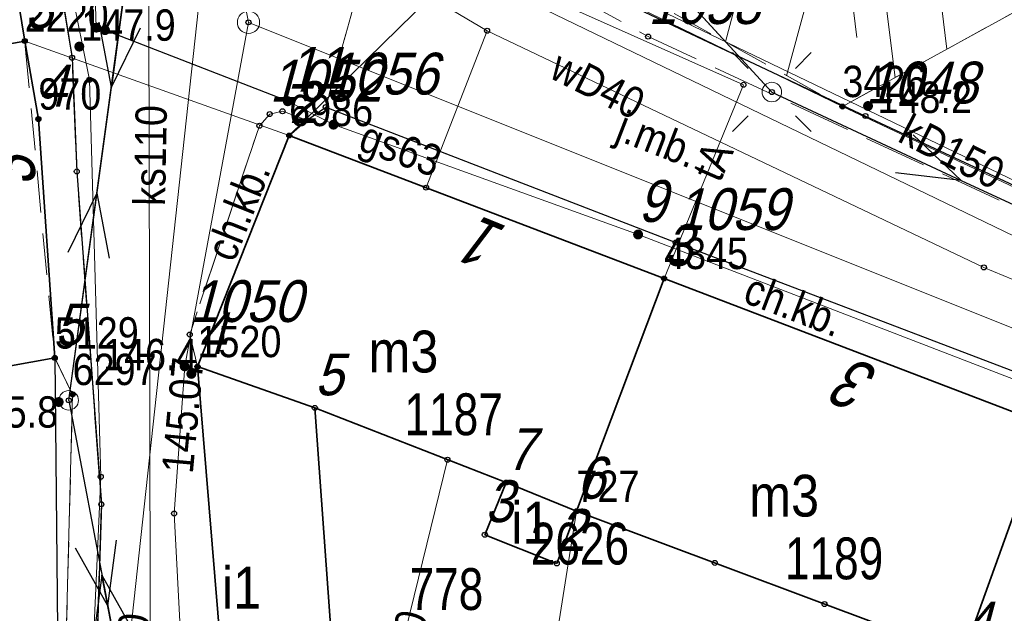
# Model space of a CAD drawing. Header units: metres. Extents: x 5548743 to 5556416, y 5707500 to 5714000.
# Tile 193 of 244: x 5554547 to 5554582, y 5710380 to 5710401. Entities that reach past the tile are written whole.
import ezdxf
from ezdxf.enums import TextEntityAlignment as Align

# ---------------------------------------------------------------- set-up
doc = ezdxf.new("R2010")
doc.units = ezdxf.units.M
for name, pattern in [('1.5_0.75', [2.25, 1.5, -0.75]), ('2.25_0.75', [3, 2.25, -0.75]), ('219-1000', [0]), ('suep_nn_1000', [0])]:
    doc.linetypes.add(name, pattern=pattern)
doc.layers.get('0').update_dxf_attribs({"color": 2, "lineweight": 5})
doc.styles.get("Standard").update_dxf_attribs({"font": 'Working1250', "width": 0.75})
doc.linetypes.add('902-1000', pattern='A,5,0,[1,ksztalty.shx,S=1,R=0,X=0,Y=0],5', length=10)

# ---------------------------------------------------------------- blocks, each defined once
blk = doc.blocks.new('PUNKTBUD')
at = {"color": 0}
blk.add_circle((0, 0), 0.09, dxfattribs=at)
blk = doc.blocks.new('203')
at = {"linetype": 'Continuous', "lineweight": 0}
h = blk.add_hatch(color=0, dxfattribs=at)
edge = h.paths.add_edge_path()
edge.add_arc((0, 0), 0.09, 0, 360)
blk = doc.blocks.new('SUEP1')
at = {"color": 0, "linetype": 'Continuous'}
for p, q in [((7.5, 0), (5.25, 0.75)), ((22.5, 0), (20.25, 0.75)), ((0, 0), (7.5, 0)), ((7.5, 0), (5.25, -0.75)), ((7.5, 0), (22.5, 0)), ((22.5, 0), (20.25, -0.75))]:
    blk.add_line(p, q, dxfattribs=at)
blk = doc.blocks.new('PW01')
at = {"linetype": 'Continuous', "lineweight": 13}
h = blk.add_hatch(color=0, dxfattribs=at)
edge = h.paths.add_edge_path()
edge.add_arc((0, 0), 0.18, 0, 360)
blk = doc.blocks.new('SM01')
at = {"color": 0, "linetype": 'Continuous', "lineweight": 13}
for p, q in [((-0.848, 0.848), (-1.414, 1.414)), ((0.849, 0.848), (1.414, 1.414)), ((-0.848, -0.849), (-1.414, -1.414)), ((0.849, -0.849), (1.414, -1.414))]:
    blk.add_line(p, q, dxfattribs=at)
blk.add_circle((0, 0), 0.35, dxfattribs=at)
blk = doc.blocks.new('US15')
at = {"color": 0, "linetype": 'Continuous', "lineweight": 13}
blk.add_circle((0, 0), 0.35, dxfattribs=at)
blk = doc.blocks.new('US22')
at = {"color": 0, "linetype": 'Continuous', "lineweight": 0}
blk.add_circle((0, 0), 0.4, dxfattribs=at)
blk = doc.blocks.new('PIKIETAW1891')
at = {"color": 0}
blk.add_circle((0, 0), 0.09, dxfattribs=at)

msp = doc.modelspace()

# ---------------------------------------------------------------- linework, layer by layer
at = {"layer": '000 Inne (niezydentyfikowane)', "color": 7, "linetype": 'CONTINUOUS', "lineweight": 18, "flags": 128}
for points in [[(5554573.11, 5710403.73), (5554572.3, 5710400.69)], [(5554575.48, 5710403.09), (5554574.5, 5710399.47)], [(5554577.94, 5710403.05), (5554578.39, 5710399.41)], [(5554579.9, 5710403.29), (5554580.25, 5710400.43)], [(5554576.77, 5710402.91), (5554577.02, 5710400.85)]]:
    msp.add_lwpolyline(points, dxfattribs=at)
at = {"layer": '217-kontur klasyfikacyjny', "color": 3, "linetype": 'CONTINUOUS', "lineweight": 18, "flags": 128}
for points in [[(5554576.5, 5710398.37), (5554592.71, 5710407.28)], [(5554567.32, 5710402.83), (5554576.5, 5710398.37)], [(5554570.1, 5710392.2), (5554566.96, 5710383.85)], [(5554583.81, 5710386.96), (5554570.1, 5710392.2)], [(5554566.96, 5710383.85), (5554565.86, 5710376.9)]]:
    msp.add_lwpolyline(points, dxfattribs=at)
at = {"layer": '218-kontur użytku gruntowego', "color": 3, "linetype": 'CONTINUOUS', "lineweight": 18, "flags": 128}
for points in [[(5554547.16, 5710400.72), (5554545.96, 5710408.03)], [(5554545.96, 5710408.03), (5554547.16, 5710400.72)], [(5554592.71, 5710407.28), (5554576.5, 5710398.37)], [(5554576.5, 5710398.37), (5554592.71, 5710407.28)], [(5554567.32, 5710402.83), (5554576.5, 5710398.37)], [(5554576.5, 5710398.37), (5554567.32, 5710402.83)], [(5554556.65, 5710397.33), (5554547.16, 5710400.72)], [(5554547.16, 5710400.72), (5554547.65, 5710397.92)], [(5554547.65, 5710397.92), (5554547.16, 5710400.72)], [(5554547.16, 5710400.72), (5554556.65, 5710397.33)], [(5554576.5, 5710398.37), (5554614.98, 5710380.26)], [(5554614.98, 5710380.26), (5554576.5, 5710398.37)], [(5554547.65, 5710397.92), (5554548.24, 5710389.35)], [(5554548.24, 5710389.35), (5554547.65, 5710397.92)], [(5554556.65, 5710397.33), (5554553.36, 5710389.04)], [(5554553.36, 5710389.04), (5554556.65, 5710397.33)], [(5554570.1, 5710392.2), (5554556.65, 5710397.33)], [(5554556.65, 5710397.33), (5554570.1, 5710392.2)], [(5554566.96, 5710383.85), (5554570.1, 5710392.2)], [(5554570.1, 5710392.2), (5554566.96, 5710383.85)], [(5554583.81, 5710386.96), (5554570.1, 5710392.2)], [(5554570.1, 5710392.2), (5554583.81, 5710386.96)], [(5554548.24, 5710389.35), (5554548.88, 5710388.04)], [(5554548.88, 5710388.04), (5554548.24, 5710389.35)], [(5554553.36, 5710389.04), (5554554.51, 5710375.14)], [(5554554.51, 5710375.14), (5554553.36, 5710389.04)], [(5554548.88, 5710388.04), (5554548.49, 5710373.4)], [(5554548.49, 5710373.4), (5554548.88, 5710388.04)], [(5554565.86, 5710376.9), (5554566.96, 5710383.85)], [(5554566.96, 5710383.85), (5554565.86, 5710376.9)]]:
    msp.add_lwpolyline(points, dxfattribs=at)
at = {"layer": '219-działka ewidencyjna', "color": 7, "linetype": '219-1000', "lineweight": 18, "flags": 128}
for points in [[(5554545.96, 5710408.03), (5554547.16, 5710400.72)], [(5554592.71, 5710407.28), (5554576.5, 5710398.37)], [(5554564.48, 5710405.01), (5554556.65, 5710397.33)], [(5554567.32, 5710402.83), (5554576.5, 5710398.37)], [(5554547.16, 5710400.72), (5554547.65, 5710397.92)], [(5554547.16, 5710400.72), (5554556.65, 5710397.33)], [(5554576.5, 5710398.37), (5554614.98, 5710380.26)], [(5554547.65, 5710397.92), (5554548.24, 5710389.35)], [(5554556.65, 5710397.33), (5554553.36, 5710389.04)], [(5554556.65, 5710397.33), (5554570.1, 5710392.2)], [(5554570.1, 5710392.2), (5554566.96, 5710383.85)], [(5554570.1, 5710392.2), (5554583.81, 5710386.96)], [(5554548.24, 5710389.35), (5554548.88, 5710388.04)], [(5554553.36, 5710389.04), (5554554.51, 5710375.14)], [(5554548.88, 5710388.04), (5554548.49, 5710373.4)], [(5554566.96, 5710383.85), (5554565.86, 5710376.9)]]:
    msp.add_lwpolyline(points, dxfattribs=at)
at = {"layer": '312-budynek ewidencyjny', "color": 7, "linetype": 'CONTINUOUS', "lineweight": 35, "flags": 128}
for points in [[(5554545.96, 5710408.03), (5554547.16, 5710400.72)], [(5554541.88, 5710399.78), (5554547.16, 5710400.72)], [(5554547.16, 5710400.72), (5554541.88, 5710399.78)], [(5554547.16, 5710400.72), (5554547.65, 5710397.92)], [(5554547.65, 5710397.92), (5554548.24, 5710389.35)], [(5554553.36, 5710389.04), (5554556.65, 5710397.33)], [(5554556.65, 5710397.33), (5554570.1, 5710392.2)], [(5554570.1, 5710392.2), (5554566.96, 5710383.85)], [(5554566.96, 5710383.85), (5554570.1, 5710392.2)], [(5554570.1, 5710392.2), (5554583.81, 5710386.96)], [(5554548.24, 5710389.35), (5554540.22, 5710387.91)], [(5554557.57, 5710387.56), (5554553.36, 5710389.04)], [(5554553.36, 5710389.04), (5554557.57, 5710387.56)], [(5554554.51, 5710375.14), (5554553.36, 5710389.04)], [(5554564.44, 5710384.88), (5554557.57, 5710387.56)], [(5554557.57, 5710387.56), (5554558.46, 5710375.31)], [(5554583.81, 5710386.96), (5554580.82, 5710378.66)], [(5554563.67, 5710383.01), (5554564.44, 5710384.88)], [(5554566.96, 5710383.85), (5554564.44, 5710384.88)], [(5554564.44, 5710384.88), (5554566.96, 5710383.85)], [(5554566.96, 5710383.85), (5554566.25, 5710381.98)], [(5554580.82, 5710378.66), (5554566.96, 5710383.85)], [(5554566.25, 5710381.98), (5554563.67, 5710383.01)]]:
    msp.add_lwpolyline(points, dxfattribs=at)
at = {"layer": 'chodnik', "color": 7, "linetype": '1.5_0.75', "lineweight": 18, "flags": 128}
for points in [[(5554532.08, 5710458.09), (5554531.99, 5710455.98), (5554532.25, 5710453.02), (5554532.74, 5710450.32), (5554533.44, 5710447.83), (5554534.68, 5710444.02), (5554534.99, 5710442.97), (5554536.74, 5710437), (5554542.49, 5710419.44), (5554543.85, 5710419.42), (5554545.3, 5710412.25), (5554545.96, 5710408.03), (5554547.16, 5710400.72), (5554548.24, 5710389.35), (5554548.88, 5710388.04), (5554548.49, 5710373.4), (5554548.49, 5710363.79), (5554546.86, 5710362.55), (5554548.47, 5710362.53), (5554549.27, 5710364.04), (5554549.91, 5710384.1), (5554549.03, 5710396.04), (5554548.86, 5710400.12), (5554547.7, 5710407.21), (5554544.82, 5710418.32), (5554537.56, 5710440.95), (5554534.1, 5710451.79), (5554533.79, 5710454.43), (5554533.73, 5710456.95), (5554534.22, 5710459.49), (5554534.96, 5710461.83), (5554535.76, 5710463.83), (5554541.56, 5710472.31), (5554556.37, 5710493.43), (5554560.68, 5710499.75), (5554564.07, 5710505.16), (5554565.93, 5710508.46), (5554566.9, 5710511.15), (5554567.37, 5710514.62), (5554567.26, 5710517.18), (5554566.47, 5710521.33), (5554565.49, 5710527.79), (5554564.19, 5710535.17), (5554562.95, 5710534.86), (5554565.38, 5710516.26), (5554565.73, 5710512.79), (5554554.2, 5710495.49), (5554548.36, 5710486.71), (5554541.04, 5710475.72), (5554533.88, 5710464.98), (5554532.8, 5710460.85)], [(5554557.28, 5710397.88), (5554556.41, 5710398.2), (5554555.95, 5710398.1), (5554555.58, 5710397.68), (5554553.08, 5710390.19), (5554553.36, 5710389.04), (5554556.65, 5710397.33)], [(5554556.65, 5710397.33), (5554570.1, 5710392.2), (5554583.81, 5710386.96), (5554584.3, 5710388.24), (5554570.52, 5710393.49), (5554557.96, 5710398.35), (5554557.28, 5710397.88)]]:
    msp.add_lwpolyline(points, close=True, dxfattribs=at)
at = {"layer": 'jezdnia', "color": 7, "linetype": '2.25_0.75', "lineweight": 18, "flags": 128}
for points in [[(5554551.3, 5710418.13), (5554549.98, 5710420.22), (5554548.84, 5710422.52), (5554547.82, 5710425.26), (5554542.83, 5710440.47), (5554539.3, 5710451.3), (5554538.98, 5710452.88), (5554538.81, 5710454.33), (5554538.78, 5710455.82), (5554538.83, 5710457.11), (5554539.02, 5710458.29), (5554539.34, 5710459.33), (5554539.66, 5710460.14), (5554541.17, 5710462.9), (5554552.76, 5710479.69), (5554556.79, 5710485.31), (5554558.14, 5710486.87), (5554558.97, 5710487.29), (5554559.37, 5710487.15), (5554565.63, 5710494.72), (5554565.86, 5710495.64), (5554566.47, 5710496.99), (5554567.87, 5710498.31), (5554569.79, 5710499.44), (5554572.85, 5710500.21), (5554575.38, 5710500.73), (5554574.25, 5710505.45), (5554573.34, 5710505.71), (5554570.77, 5710523.5), (5554568.76, 5710534.51), (5554564.19, 5710535.17), (5554565.49, 5710527.79), (5554566.47, 5710521.33), (5554567.26, 5710517.18), (5554567.37, 5710514.62), (5554566.9, 5710511.15), (5554565.93, 5710508.46), (5554564.07, 5710505.16), (5554560.68, 5710499.75), (5554556.37, 5710493.43), (5554541.56, 5710472.31), (5554535.76, 5710463.83), (5554534.96, 5710461.83), (5554534.22, 5710459.49), (5554533.73, 5710456.95), (5554533.79, 5710454.43), (5554534.1, 5710451.79), (5554537.56, 5710440.95), (5554544.82, 5710418.32), (5554547.7, 5710407.21), (5554548.86, 5710400.12), (5554549.03, 5710396.04), (5554549.91, 5710384.1), (5554549.27, 5710364.04), (5554548.47, 5710362.53), (5554546.66, 5710357.04), (5554545.52, 5710347.27), (5554542.56, 5710337.71), (5554542.69, 5710336.23), (5554533.94, 5710305.94), (5554531.54, 5710294.25), (5554530.7, 5710289.26), (5554530.26, 5710286.71), (5554529.57, 5710282.69), (5554528.95, 5710279.05), (5554532.95, 5710279.32), (5554535.67, 5710286.43), (5554537.54, 5710291.34), (5554539.14, 5710298.49), (5554547.63, 5710334.83), (5554552.61, 5710352.25), (5554552.39, 5710352.3), (5554553.82, 5710353.87), (5554554.69, 5710354.84), (5554555.09, 5710360.54), (5554555.26, 5710365.27), (5554555.16, 5710369.61), (5554554.61, 5710373.21), (5554554.51, 5710375.14), (5554553.36, 5710389.04), (5554553.08, 5710390.19), (5554555.58, 5710397.68), (5554555.95, 5710398.1), (5554556.41, 5710398.2), (5554557.28, 5710397.88), (5554557.96, 5710398.35), (5554560.1, 5710406.11), (5554560.9, 5710407.26), (5554556.85, 5710411.07), (5554555.48, 5710412.59), (5554553.88, 5710414.46), (5554552.49, 5710416.32)], [(5554673.29, 5710355.47), (5554673.59, 5710356.26), (5554672.57, 5710356.6), (5554668.77, 5710358.08), (5554668.49, 5710357.51), (5554650.2, 5710364.35), (5554637.75, 5710369.55), (5554638.05, 5710370.32), (5554636.86, 5710370.82), (5554614.98, 5710380.25), (5554614.02, 5710379.79), (5554590.35, 5710391.18), (5554569.53, 5710400.88), (5554560.1, 5710406.11), (5554557.96, 5710398.35), (5554570.52, 5710393.49), (5554584.3, 5710388.24), (5554588.49, 5710386.81), (5554612.14, 5710375.98), (5554632.52, 5710367.69), (5554636.44, 5710365.68), (5554640.32, 5710363.49), (5554646.1, 5710361.34), (5554663.51, 5710354.67), (5554668.69, 5710352.88), (5554670.18, 5710352.23), (5554671.06, 5710351.79), (5554688.04, 5710346.06), (5554697.92, 5710342.47), (5554699.75, 5710346.6)]]:
    msp.add_lwpolyline(points, close=True, dxfattribs=at)
at = {"layer": 'krawężnik', "color": 7, "linetype": 'CONTINUOUS', "lineweight": 25, "flags": 128}
for points in [[(5554564.19, 5710535.17), (5554565.49, 5710527.79), (5554566.47, 5710521.33), (5554567.26, 5710517.18), (5554567.37, 5710514.62), (5554566.9, 5710511.15), (5554565.93, 5710508.46), (5554564.07, 5710505.16), (5554560.68, 5710499.75), (5554556.37, 5710493.43), (5554541.56, 5710472.31), (5554535.76, 5710463.83), (5554534.96, 5710461.83), (5554534.22, 5710459.49), (5554533.73, 5710456.95), (5554533.79, 5710454.43), (5554534.1, 5710451.79), (5554537.56, 5710440.95), (5554544.82, 5710418.32), (5554547.7, 5710407.21), (5554548.86, 5710400.12), (5554549.03, 5710396.04), (5554549.91, 5710384.1), (5554549.27, 5710364.04)], [(5554556.65, 5710397.33), (5554557.28, 5710397.88), (5554557.96, 5710398.35), (5554570.52, 5710393.49), (5554584.3, 5710388.24), (5554583.81, 5710386.96)]]:
    msp.add_lwpolyline(points, dxfattribs=at)
at = {"layer": 'obudowa ochronna przewodu', "color": 7, "linetype": 'CONTINUOUS', "lineweight": 25, "flags": 128}
msp.add_lwpolyline([(5554556.6, 5710398.56), (5554550.04, 5710401.11)], dxfattribs=at)
at = {"layer": 'ogrodzenie trwałe', "color": 7, "linetype": '902-1000', "lineweight": 25, "flags": 128}
for points in [[(5554547.02, 5710433.02), (5554547.42, 5710431.05), (5554548.11, 5710428.14), (5554549.28, 5710424.71), (5554550.14, 5710422.71), (5554551.22, 5710420.82), (5554552.37, 5710418.92), (5554553.53, 5710417.02), (5554554.74, 5710415.13), (5554556.11, 5710413.39), (5554557.56, 5710411.83), (5554561.35, 5710407.82), (5554562.06, 5710407.01), (5554565.56, 5710404.03), (5554568.55, 5710402.16), (5554577.33, 5710398.03), (5554589.23, 5710392.47)], [(5554548.24, 5710389.35), (5554548.49, 5710363.79), (5554548.1, 5710362.78)]]:
    msp.add_lwpolyline(points, dxfattribs=at)
at = {"layer": 'przewód elektroenergetyczny niskiego napięcia', "color": 1, "linetype": 'suep_nn_1000', "lineweight": 18, "flags": 128}
for points in [[(5554553.31, 5710421.36), (5554548.74, 5710387.83)], [(5554553.31, 5710421.36), (5554573.97, 5710398.89)], [(5554573.97, 5710398.89), (5554612.49, 5710380.92)], [(5554548.74, 5710387.83), (5554554.14, 5710359.46)], [(5554554.14, 5710359.46), (5554548.74, 5710387.83)]]:
    msp.add_lwpolyline(points, dxfattribs=at)
at = {"layer": 'przewód elektroenergetyczny podziemny', "color": 1, "linetype": 'CONTINUOUS', "lineweight": 18, "flags": 128}
msp.add_lwpolyline([(5554552.46, 5710492.87), (5554554.47, 5710491.45), (5554559.24, 5710485.42), (5554558.39, 5710484.24), (5554556.69, 5710484.36), (5554555.33, 5710482.41), (5554540.86, 5710461.54), (5554539.55, 5710457.66), (5554539.38, 5710454.22), (5554540.08, 5710450.78), (5554549.16, 5710423.01), (5554554.23, 5710414.78), (5554555.56, 5710410.77), (5554556.76, 5710409.11), (5554564.81, 5710402.35), (5554602.28, 5710384.25), (5554612.23, 5710379.31), (5554650.18, 5710363.43), (5554674.33, 5710354.67), (5554714.73, 5710341.27), (5554738.42, 5710333.46), (5554741.19, 5710333.55), (5554744.01, 5710335.04)], dxfattribs=at)
at = {"layer": 'przewód gazowy', "color": 40, "linetype": 'CONTINUOUS', "lineweight": 18, "flags": 128}
msp.add_lwpolyline([(5554584.71, 5710387.89), (5554583.48, 5710388.27), (5554569.17, 5710393.78), (5554558.24, 5710397.72), (5554556.6, 5710398.56), (5554550.04, 5710401.11), (5554549.73, 5710401.2), (5554549.7, 5710401.98), (5554548.33, 5710408.19), (5554545.7, 5710420.69), (5554543.42, 5710421.08), (5554540.9, 5710426.46), (5554541.14, 5710427.8), (5554540.11, 5710431.21), (5554540.25, 5710431.3), (5554544.69, 5710432.89), (5554544.91, 5710432.99), (5554544.29, 5710434.61)], dxfattribs=at)
at = {"layer": 'przewód kanalizacyjny', "color": 34, "linetype": 'CONTINUOUS', "lineweight": 18, "flags": 128}
for points in [[(5554561.69, 5710324.6), (5554544.81, 5710332.13), (5554551.71, 5710361.06), (5554551.6, 5710406.67), (5554551.93, 5710415.84), (5554549.2, 5710419.88), (5554546.3, 5710426.31), (5554538.97, 5710448.84), (5554537.61, 5710454.97), (5554538.41, 5710460.89), (5554567.62, 5710502.25), (5554571.02, 5710502.86)], [(5554554.21, 5710409.41), (5554549.01, 5710361.59)], [(5554592.46, 5710391.01), (5554554.21, 5710409.41)], [(5554559.2, 5710372.91), (5554562.33, 5710385.7)]]:
    msp.add_lwpolyline(points, dxfattribs=at)
at = {"layer": 'przewód telekomunikacyjny podziemny', "color": 30, "linetype": 'CONTINUOUS', "lineweight": 18, "flags": 128}
for points in [[(5554572.95, 5710399.15), (5554567.07, 5710401.77), (5554562.44, 5710406.42), (5554554.69, 5710414.54), (5554549.39, 5710423.78), (5554546.63, 5710431.71), (5554541.83, 5710446.6), (5554531.76, 5710444.54)], [(5554520.13, 5710253.53), (5554524.3, 5710262.27), (5554532.39, 5710294.37), (5554536.3, 5710309.12), (5554545.37, 5710340), (5554546.93, 5710348.09), (5554549.05, 5710366.44), (5554549.89, 5710385.09), (5554549.48, 5710399.33), (5554545.52, 5710418.85), (5554531.76, 5710444.54)], [(5554570.1, 5710392.2), (5554572.95, 5710399.15)]]:
    msp.add_lwpolyline(points, dxfattribs=at)
at = {"layer": 'przewód wodociągowy', "color": 5, "linetype": 'CONTINUOUS', "lineweight": 18, "flags": 128}
for points in [[(5554555.19, 5710401.39), (5554555.09, 5710401.89), (5554552.05, 5710403.4), (5554540.92, 5710442.31), (5554538.27, 5710450.68), (5554537.53, 5710455.59), (5554538.94, 5710461.82), (5554543.93, 5710470.01), (5554557.16, 5710488.28), (5554567.16, 5710500.13), (5554570.1, 5710501.79), (5554570.37, 5710501.88)], [(5554524.68, 5710413.06), (5554529.99, 5710410.05), (5554535.46, 5710408.67), (5554538.76, 5710408.95), (5554546.25, 5710408.6), (5554553.74, 5710407), (5554563.75, 5710401.09), (5554581.58, 5710392.6), (5554591.98, 5710388.29), (5554619.03, 5710375.6), (5554632.19, 5710370.24), (5554669.85, 5710354.93), (5554670.48, 5710354.78)], [(5554550.18, 5710347.08), (5554551.57, 5710353.3), (5554552.39, 5710359.44), (5554552.76, 5710379.21), (5554552.52, 5710383.77), (5554552.9, 5710389.05), (5554555.19, 5710401.39)], [(5554555.19, 5710401.39), (5554584.71, 5710389.58), (5554611.26, 5710377.18), (5554665.4, 5710354.3), (5554705.22, 5710340.76), (5554727.41, 5710333.78), (5554759.91, 5710322.49), (5554781.86, 5710313.51), (5554819.71, 5710300.48), (5554864.7, 5710282.23), (5554901.59, 5710268.39), (5554935.38, 5710255.73), (5554947.02, 5710252.32), (5554960.84, 5710248), (5555020.97, 5710227.29), (5555028.86, 5710223.99), (5555043.93, 5710214.99), (5555047.07, 5710209.2), (5555068.49, 5710165.47), (5555069.46, 5710165.69), (5555080.82, 5710169.4), (5555083.74, 5710181.24)], [(5554555.19, 5710401.39), (5554584.71, 5710389.58), (5554611.26, 5710377.18), (5554665.4, 5710354.3), (5554705.22, 5710340.76), (5554727.41, 5710333.78), (5554759.91, 5710322.49), (5554781.86, 5710313.51), (5554819.71, 5710300.48), (5554864.7, 5710282.23), (5554901.59, 5710268.39), (5554935.38, 5710255.73), (5554947.02, 5710252.32), (5554960.84, 5710248), (5555020.97, 5710227.29), (5555028.86, 5710223.99), (5555043.93, 5710214.99), (5555047.07, 5710209.2), (5555068.49, 5710165.47), (5555069.46, 5710165.69), (5555080.82, 5710169.4), (5555083.74, 5710181.24)], [(5554555.19, 5710401.39), (5554584.71, 5710389.58), (5554611.26, 5710377.18), (5554665.4, 5710354.3), (5554705.22, 5710340.76), (5554727.41, 5710333.78), (5554759.91, 5710322.49), (5554781.86, 5710313.51), (5554819.71, 5710300.48), (5554864.7, 5710282.23), (5554901.59, 5710268.39), (5554935.38, 5710255.73), (5554947.02, 5710252.32), (5554960.84, 5710248), (5555020.97, 5710227.29), (5555028.86, 5710223.99), (5555043.93, 5710214.99), (5555047.07, 5710209.2), (5555068.49, 5710165.47), (5555069.46, 5710165.69), (5555080.82, 5710169.4), (5555083.74, 5710181.24)], [(5554555.19, 5710401.39), (5554584.71, 5710389.58), (5554611.26, 5710377.18), (5554665.4, 5710354.3), (5554705.22, 5710340.76), (5554727.41, 5710333.78), (5554759.91, 5710322.49), (5554781.86, 5710313.51), (5554819.71, 5710300.48), (5554864.7, 5710282.23), (5554901.59, 5710268.39), (5554935.38, 5710255.73), (5554947.02, 5710252.32), (5554960.84, 5710248), (5555020.97, 5710227.29), (5555028.86, 5710223.99), (5555043.93, 5710214.99), (5555047.07, 5710209.2), (5555068.49, 5710165.47), (5555069.46, 5710165.69), (5555080.82, 5710169.4), (5555083.74, 5710181.24)], [(5554555.19, 5710401.39), (5554584.71, 5710389.58), (5554611.26, 5710377.18), (5554665.4, 5710354.3), (5554705.22, 5710340.76), (5554727.41, 5710333.78), (5554759.91, 5710322.49), (5554781.86, 5710313.51), (5554819.71, 5710300.48), (5554864.7, 5710282.23), (5554901.59, 5710268.39), (5554935.38, 5710255.73), (5554947.02, 5710252.32), (5554960.84, 5710248), (5555020.97, 5710227.29), (5555028.86, 5710223.99), (5555043.93, 5710214.99), (5555047.07, 5710209.2), (5555068.49, 5710165.47), (5555069.46, 5710165.69), (5555080.82, 5710169.4), (5555083.74, 5710181.24)], [(5554555.19, 5710401.39), (5554584.71, 5710389.58), (5554611.26, 5710377.18), (5554665.4, 5710354.3), (5554705.22, 5710340.76), (5554727.41, 5710333.78), (5554759.91, 5710322.49), (5554781.86, 5710313.51), (5554819.71, 5710300.48), (5554864.7, 5710282.23), (5554901.59, 5710268.39), (5554935.38, 5710255.73), (5554947.02, 5710252.32), (5554960.84, 5710248), (5555020.97, 5710227.29), (5555028.86, 5710223.99), (5555043.93, 5710214.99), (5555047.07, 5710209.2), (5555068.49, 5710165.47), (5555069.46, 5710165.69), (5555080.82, 5710169.4), (5555083.74, 5710181.24)], [(5554555.19, 5710401.39), (5554584.71, 5710389.58), (5554611.26, 5710377.18), (5554665.4, 5710354.3), (5554705.22, 5710340.76), (5554727.41, 5710333.78), (5554759.91, 5710322.49), (5554781.86, 5710313.51), (5554819.71, 5710300.48), (5554864.7, 5710282.23), (5554901.59, 5710268.39), (5554935.38, 5710255.73), (5554947.02, 5710252.32), (5554960.84, 5710248), (5555020.97, 5710227.29), (5555028.86, 5710223.99), (5555043.93, 5710214.99), (5555047.07, 5710209.2), (5555068.49, 5710165.47), (5555069.46, 5710165.69), (5555080.82, 5710169.4), (5555083.74, 5710181.24)], [(5554555.19, 5710401.39), (5554584.71, 5710389.58), (5554611.26, 5710377.18), (5554665.4, 5710354.3), (5554705.22, 5710340.76), (5554727.41, 5710333.78), (5554759.91, 5710322.49), (5554781.86, 5710313.51), (5554819.71, 5710300.48), (5554864.7, 5710282.23), (5554901.59, 5710268.39), (5554935.38, 5710255.73), (5554947.02, 5710252.32), (5554960.84, 5710248), (5555020.97, 5710227.29), (5555028.86, 5710223.99), (5555043.93, 5710214.99), (5555047.07, 5710209.2), (5555068.49, 5710165.47), (5555069.46, 5710165.69), (5555080.82, 5710169.4), (5555083.74, 5710181.24)], [(5554555.19, 5710401.39), (5554584.71, 5710389.58), (5554611.26, 5710377.18), (5554665.4, 5710354.3), (5554705.22, 5710340.76), (5554727.41, 5710333.78), (5554759.91, 5710322.49), (5554781.86, 5710313.51), (5554819.71, 5710300.48), (5554864.7, 5710282.23), (5554901.59, 5710268.39), (5554935.38, 5710255.73), (5554947.02, 5710252.32), (5554960.84, 5710248), (5555020.97, 5710227.29), (5555028.86, 5710223.99), (5555043.93, 5710214.99), (5555047.07, 5710209.2), (5555068.49, 5710165.47), (5555069.46, 5710165.69), (5555080.82, 5710169.4), (5555083.74, 5710181.24)], [(5554555.19, 5710401.39), (5554584.71, 5710389.58), (5554611.26, 5710377.18), (5554665.4, 5710354.3), (5554705.22, 5710340.76), (5554727.41, 5710333.78), (5554759.91, 5710322.49), (5554781.86, 5710313.51), (5554819.71, 5710300.48), (5554864.7, 5710282.23), (5554901.59, 5710268.39), (5554935.38, 5710255.73), (5554947.02, 5710252.32), (5554960.84, 5710248), (5555020.97, 5710227.29), (5555028.86, 5710223.99), (5555043.93, 5710214.99), (5555047.07, 5710209.2), (5555068.49, 5710165.47), (5555069.46, 5710165.69), (5555080.82, 5710169.4), (5555083.74, 5710181.24)], [(5554555.19, 5710401.39), (5554584.71, 5710389.58), (5554611.26, 5710377.18), (5554665.4, 5710354.3), (5554705.22, 5710340.76), (5554727.41, 5710333.78), (5554759.91, 5710322.49), (5554781.86, 5710313.51), (5554819.71, 5710300.48), (5554864.7, 5710282.23), (5554901.59, 5710268.39), (5554935.38, 5710255.73), (5554947.02, 5710252.32), (5554960.84, 5710248), (5555020.97, 5710227.29), (5555028.86, 5710223.99), (5555043.93, 5710214.99), (5555047.07, 5710209.2), (5555068.49, 5710165.47), (5555069.46, 5710165.69), (5555080.82, 5710169.4), (5555083.74, 5710181.24)], [(5554555.19, 5710401.39), (5554584.71, 5710389.58), (5554611.26, 5710377.18), (5554665.4, 5710354.3), (5554705.22, 5710340.76), (5554727.41, 5710333.78), (5554759.91, 5710322.49), (5554781.86, 5710313.51), (5554819.71, 5710300.48), (5554864.7, 5710282.23), (5554901.59, 5710268.39), (5554935.38, 5710255.73), (5554947.02, 5710252.32), (5554960.84, 5710248), (5555020.97, 5710227.29), (5555028.86, 5710223.99), (5555043.93, 5710214.99), (5555047.07, 5710209.2), (5555068.49, 5710165.47), (5555069.46, 5710165.69), (5555080.82, 5710169.4), (5555083.74, 5710181.24)], [(5554555.19, 5710401.39), (5554584.71, 5710389.58), (5554611.26, 5710377.18), (5554665.4, 5710354.3), (5554705.22, 5710340.76), (5554727.41, 5710333.78), (5554759.91, 5710322.49), (5554781.86, 5710313.51), (5554819.71, 5710300.48), (5554864.7, 5710282.23), (5554901.59, 5710268.39), (5554935.38, 5710255.73), (5554947.02, 5710252.32), (5554960.84, 5710248), (5555020.97, 5710227.29), (5555028.86, 5710223.99), (5555043.93, 5710214.99), (5555047.07, 5710209.2), (5555068.49, 5710165.47), (5555069.46, 5710165.69), (5555080.82, 5710169.4), (5555083.74, 5710181.24)], [(5554555.19, 5710401.39), (5554584.71, 5710389.58), (5554611.26, 5710377.18), (5554665.4, 5710354.3), (5554705.22, 5710340.76), (5554727.41, 5710333.78), (5554759.91, 5710322.49), (5554781.86, 5710313.51), (5554819.71, 5710300.48), (5554864.7, 5710282.23), (5554901.59, 5710268.39), (5554935.38, 5710255.73), (5554947.02, 5710252.32), (5554960.84, 5710248), (5555020.97, 5710227.29), (5555028.86, 5710223.99), (5555043.93, 5710214.99), (5555047.07, 5710209.2), (5555068.49, 5710165.47), (5555069.46, 5710165.69), (5555080.82, 5710169.4), (5555083.74, 5710181.24)], [(5554555.19, 5710401.39), (5554584.71, 5710389.58), (5554611.26, 5710377.18), (5554665.4, 5710354.3), (5554705.22, 5710340.76), (5554727.41, 5710333.78), (5554759.91, 5710322.49), (5554781.86, 5710313.51), (5554819.71, 5710300.48), (5554864.7, 5710282.23), (5554901.59, 5710268.39), (5554935.38, 5710255.73), (5554947.02, 5710252.32), (5554960.84, 5710248), (5555020.97, 5710227.29), (5555028.86, 5710223.99), (5555043.93, 5710214.99), (5555047.07, 5710209.2), (5555068.49, 5710165.47), (5555069.46, 5710165.69), (5555080.82, 5710169.4), (5555083.74, 5710181.24)], [(5554555.19, 5710401.39), (5554584.71, 5710389.58), (5554611.26, 5710377.18), (5554665.4, 5710354.3), (5554705.22, 5710340.76), (5554727.41, 5710333.78), (5554759.91, 5710322.49), (5554781.86, 5710313.51), (5554819.71, 5710300.48), (5554864.7, 5710282.23), (5554901.59, 5710268.39), (5554935.38, 5710255.73), (5554947.02, 5710252.32), (5554960.84, 5710248), (5555020.97, 5710227.29), (5555028.86, 5710223.99), (5555043.93, 5710214.99), (5555047.07, 5710209.2), (5555068.49, 5710165.47), (5555069.46, 5710165.69), (5555080.82, 5710169.4), (5555083.74, 5710181.24)], [(5554555.19, 5710401.39), (5554584.71, 5710389.58), (5554611.26, 5710377.18), (5554665.4, 5710354.3), (5554705.22, 5710340.76), (5554727.41, 5710333.78), (5554759.91, 5710322.49), (5554781.86, 5710313.51), (5554819.71, 5710300.48), (5554864.7, 5710282.23), (5554901.59, 5710268.39), (5554935.38, 5710255.73), (5554947.02, 5710252.32), (5554960.84, 5710248), (5555020.97, 5710227.29), (5555028.86, 5710223.99), (5555043.93, 5710214.99), (5555047.07, 5710209.2), (5555068.49, 5710165.47), (5555069.46, 5710165.69), (5555080.82, 5710169.4), (5555083.74, 5710181.24)], [(5554555.19, 5710401.39), (5554584.71, 5710389.58), (5554611.26, 5710377.18), (5554665.4, 5710354.3), (5554705.22, 5710340.76), (5554727.41, 5710333.78), (5554759.91, 5710322.49), (5554781.86, 5710313.51), (5554819.71, 5710300.48), (5554864.7, 5710282.23), (5554901.59, 5710268.39), (5554935.38, 5710255.73), (5554947.02, 5710252.32), (5554960.84, 5710248), (5555020.97, 5710227.29), (5555028.86, 5710223.99), (5555043.93, 5710214.99), (5555047.07, 5710209.2), (5555068.49, 5710165.47), (5555069.46, 5710165.69), (5555080.82, 5710169.4), (5555083.74, 5710181.24)], [(5554555.19, 5710401.39), (5554584.71, 5710389.58), (5554611.26, 5710377.18), (5554665.4, 5710354.3), (5554705.22, 5710340.76), (5554727.41, 5710333.78), (5554759.91, 5710322.49), (5554781.86, 5710313.51), (5554819.71, 5710300.48), (5554864.7, 5710282.23), (5554901.59, 5710268.39), (5554935.38, 5710255.73), (5554947.02, 5710252.32), (5554960.84, 5710248), (5555020.97, 5710227.29), (5555028.86, 5710223.99), (5555043.93, 5710214.99), (5555047.07, 5710209.2), (5555068.49, 5710165.47), (5555069.46, 5710165.69), (5555080.82, 5710169.4), (5555083.74, 5710181.24)], [(5554555.19, 5710401.39), (5554584.71, 5710389.58), (5554611.26, 5710377.18), (5554665.4, 5710354.3), (5554705.22, 5710340.76), (5554727.41, 5710333.78), (5554759.91, 5710322.49), (5554781.86, 5710313.51), (5554819.71, 5710300.48), (5554864.7, 5710282.23), (5554901.59, 5710268.39), (5554935.38, 5710255.73), (5554947.02, 5710252.32), (5554960.84, 5710248), (5555020.97, 5710227.29), (5555028.86, 5710223.99), (5555043.93, 5710214.99), (5555047.07, 5710209.2), (5555068.49, 5710165.47), (5555069.46, 5710165.69), (5555080.82, 5710169.4), (5555083.74, 5710181.24)], [(5554555.19, 5710401.39), (5554584.71, 5710389.58), (5554611.26, 5710377.18), (5554665.4, 5710354.3), (5554705.22, 5710340.76), (5554727.41, 5710333.78), (5554759.91, 5710322.49), (5554781.86, 5710313.51), (5554819.71, 5710300.48), (5554864.7, 5710282.23), (5554901.59, 5710268.39), (5554935.38, 5710255.73), (5554947.02, 5710252.32), (5554960.84, 5710248), (5555020.97, 5710227.29), (5555028.86, 5710223.99), (5555043.93, 5710214.99), (5555047.07, 5710209.2), (5555068.49, 5710165.47), (5555069.46, 5710165.69), (5555080.82, 5710169.4), (5555083.74, 5710181.24)], [(5554555.19, 5710401.39), (5554584.71, 5710389.58), (5554611.26, 5710377.18), (5554665.4, 5710354.3), (5554705.22, 5710340.76), (5554727.41, 5710333.78), (5554759.91, 5710322.49), (5554781.86, 5710313.51), (5554819.71, 5710300.48), (5554864.7, 5710282.23), (5554901.59, 5710268.39), (5554935.38, 5710255.73), (5554947.02, 5710252.32), (5554960.84, 5710248), (5555020.97, 5710227.29), (5555028.86, 5710223.99), (5555043.93, 5710214.99), (5555047.07, 5710209.2), (5555068.49, 5710165.47), (5555069.46, 5710165.69), (5555080.82, 5710169.4), (5555083.74, 5710181.24)], [(5554555.19, 5710401.39), (5554584.71, 5710389.58), (5554611.26, 5710377.18), (5554665.4, 5710354.3), (5554705.22, 5710340.76), (5554727.41, 5710333.78), (5554759.91, 5710322.49), (5554781.86, 5710313.51), (5554819.71, 5710300.48), (5554864.7, 5710282.23), (5554901.59, 5710268.39), (5554935.38, 5710255.73), (5554947.02, 5710252.32), (5554960.84, 5710248), (5555020.97, 5710227.29), (5555028.86, 5710223.99), (5555043.93, 5710214.99), (5555047.07, 5710209.2), (5555068.49, 5710165.47), (5555069.46, 5710165.69), (5555080.82, 5710169.4), (5555083.74, 5710181.24)], [(5554555.19, 5710401.39), (5554584.71, 5710389.58), (5554611.26, 5710377.18), (5554665.4, 5710354.3), (5554705.22, 5710340.76), (5554727.41, 5710333.78), (5554759.91, 5710322.49), (5554781.86, 5710313.51), (5554819.71, 5710300.48), (5554864.7, 5710282.23), (5554901.59, 5710268.39), (5554935.38, 5710255.73), (5554947.02, 5710252.32), (5554960.84, 5710248), (5555020.97, 5710227.29), (5555028.86, 5710223.99), (5555043.93, 5710214.99), (5555047.07, 5710209.2), (5555068.49, 5710165.47), (5555069.46, 5710165.69), (5555080.82, 5710169.4), (5555083.74, 5710181.24)], [(5554555.19, 5710401.39), (5554584.71, 5710389.58), (5554611.26, 5710377.18), (5554665.4, 5710354.3), (5554705.22, 5710340.76), (5554727.41, 5710333.78), (5554759.91, 5710322.49), (5554781.86, 5710313.51), (5554819.71, 5710300.48), (5554864.7, 5710282.23), (5554901.59, 5710268.39), (5554935.38, 5710255.73), (5554947.02, 5710252.32), (5554960.84, 5710248), (5555020.97, 5710227.29), (5555028.86, 5710223.99), (5555043.93, 5710214.99), (5555047.07, 5710209.2), (5555068.49, 5710165.47), (5555069.46, 5710165.69), (5555080.82, 5710169.4), (5555083.74, 5710181.24)], [(5554555.19, 5710401.39), (5554584.71, 5710389.58), (5554611.26, 5710377.18), (5554665.4, 5710354.3), (5554705.22, 5710340.76), (5554727.41, 5710333.78), (5554759.91, 5710322.49), (5554781.86, 5710313.51), (5554819.71, 5710300.48), (5554864.7, 5710282.23), (5554901.59, 5710268.39), (5554935.38, 5710255.73), (5554947.02, 5710252.32), (5554960.84, 5710248), (5555020.97, 5710227.29), (5555028.86, 5710223.99), (5555043.93, 5710214.99), (5555047.07, 5710209.2), (5555068.49, 5710165.47), (5555069.46, 5710165.69), (5555080.82, 5710169.4), (5555083.74, 5710181.24)], [(5554563.75, 5710401.09), (5554561.56, 5710395.46)]]:
    msp.add_lwpolyline(points, dxfattribs=at)
at = {"layer": 'skarpa nieumocniona', "color": 7, "linetype": '1.5_0.75', "lineweight": 18, "flags": 128}
msp.add_lwpolyline([(5554547.01, 5710433.04), (5554547.66, 5710430.42), (5554548.38, 5710427.52), (5554554.74, 5710415.13), (5554564.48, 5710405.01), (5554576.5, 5710398.37), (5554592.71, 5710407.28), (5554590.67, 5710408.63), (5554581.38, 5710403.47), (5554576.34, 5710402.86), (5554571.89, 5710404.06), (5554565.72, 5710408.33), (5554557.68, 5710417.56), (5554554.84, 5710421.76), (5554550.98, 5710430.09), (5554548.11, 5710433.66)], close=True, dxfattribs=at)
msp.add_lwpolyline([(5554547.01, 5710433.04), (5554547.66, 5710430.42), (5554548.38, 5710427.52), (5554554.74, 5710415.13), (5554564.48, 5710405.01), (5554576.5, 5710398.37), (5554592.71, 5710407.28), (5554590.67, 5710408.63), (5554581.38, 5710403.47), (5554576.34, 5710402.86), (5554571.89, 5710404.06), (5554565.72, 5710408.33), (5554557.68, 5710417.56), (5554554.84, 5710421.76), (5554550.98, 5710430.09), (5554548.11, 5710433.66)], close=True, dxfattribs=at)

# ---------------------------------------------------------------- block references
at = {"layer": '203-punkt graniczny', "color": 7, "linetype": 'CONTINUOUS', "lineweight": 18}
for p in [(5554547.16, 5710400.72), (5554576.5, 5710398.37), (5554547.65, 5710397.92), (5554556.65, 5710397.33), (5554570.1, 5710392.2), (5554548.24, 5710389.35), (5554553.36, 5710389.04), (5554548.88, 5710388.04), (5554566.96, 5710383.85)]:
    msp.add_blockref('203', p, dxfattribs=at)
at = {"layer": 'latarnia', "color": 7, "linetype": 'CONTINUOUS', "lineweight": 18}
msp.add_blockref('SM01', (5554573.97, 5710398.89), dxfattribs=at)
at = {"layer": 'pikieta naturalna', "color": 7, "linetype": 'CONTINUOUS', "lineweight": 13}
for p in [(5554549.12, 5710400.52), (5554577.42, 5710398.39), (5554553.14, 5710388.78), (5554548.38, 5710387.77)]:
    msp.add_blockref('PW01', p, dxfattribs=at)
at = {"layer": 'przewód elektroenergetyczny niskiego napięcia', "color": 1, "linetype": 'CONTINUOUS', "lineweight": 18}
for p, rotation in [((5554553.31, 5710421.36), 262.239), ((5554573.97, 5710398.89), 132.597), ((5554548.74, 5710387.83), 82.239), ((5554573.97, 5710398.89), 334.99), ((5554548.74, 5710387.83), 280.777), ((5554554.14, 5710359.46), 100.777)]:
    msp.add_blockref('SUEP1', p, dxfattribs=dict(at, rotation=rotation))
at = {"layer": 'Punkt budynku', "color": 5, "linetype": 'CONTINUOUS', "lineweight": 13}
for p in [(5554547.16, 5710400.72), (5554547.65, 5710397.92), (5554556.65, 5710397.33), (5554570.1, 5710392.2), (5554548.24, 5710389.35), (5554553.36, 5710389.04), (5554557.57, 5710387.56), (5554564.44, 5710384.88), (5554566.96, 5710383.85), (5554563.67, 5710383.01), (5554566.25, 5710381.98), (5554571.92, 5710382), (5554575.86, 5710380.52)]:
    msp.add_blockref('PUNKTBUD', p, dxfattribs=at)
at = {"layer": 'Punkt roboczy BDOT GESUT K1', "color": 6, "linetype": 'CONTINUOUS', "lineweight": 18}
for p in [(5554549.73, 5710401.2), (5554549.73, 5710401.2), (5554555.19, 5710401.39), (5554555.19, 5710401.39), (5554555.19, 5710401.39), (5554555.19, 5710401.39), (5554555.19, 5710401.39), (5554555.19, 5710401.39), (5554555.19, 5710401.39), (5554555.19, 5710401.39), (5554555.19, 5710401.39), (5554555.19, 5710401.39), (5554555.19, 5710401.39), (5554555.19, 5710401.39), (5554555.19, 5710401.39), (5554555.19, 5710401.39), (5554555.19, 5710401.39), (5554555.19, 5710401.39), (5554555.19, 5710401.39), (5554555.19, 5710401.39), (5554555.19, 5710401.39), (5554555.19, 5710401.39), (5554555.19, 5710401.39), (5554555.19, 5710401.39), (5554555.19, 5710401.39), (5554555.19, 5710401.39), (5554555.19, 5710401.39), (5554555.19, 5710401.39), (5554555.19, 5710401.39), (5554555.19, 5710401.39), (5554555.19, 5710401.39), (5554550.04, 5710401.11), (5554550.04, 5710401.11), (5554550.04, 5710401.11), (5554563.75, 5710401.09), (5554563.75, 5710401.09), (5554569.53, 5710400.88), (5554547.16, 5710400.72), (5554549.12, 5710400.52), (5554548.86, 5710400.12), (5554548.86, 5710400.12), (5554548.86, 5710400.12), (5554549.48, 5710399.33), (5554572.95, 5710399.15), (5554572.95, 5710399.15), (5554573.97, 5710398.89), (5554573.97, 5710398.89), (5554573.97, 5710398.89), (5554556.6, 5710398.56), (5554556.6, 5710398.56), (5554556.6, 5710398.56), (5554557.96, 5710398.35), (5554557.96, 5710398.35), (5554557.96, 5710398.35), (5554557.96, 5710398.35), (5554576.5, 5710398.37), (5554577.42, 5710398.39), (5554555.95, 5710398.1), (5554555.95, 5710398.1), (5554556.41, 5710398.2), (5554556.41, 5710398.2), (5554577.33, 5710398.03), (5554555.58, 5710397.68), (5554555.58, 5710397.68), (5554557.28, 5710397.88), (5554557.28, 5710397.88), (5554557.28, 5710397.88), (5554557.28, 5710397.88), (5554558.24, 5710397.72), (5554558.24, 5710397.72), (5554556.65, 5710397.33), (5554556.65, 5710397.33), (5554556.65, 5710397.33), (5554549.03, 5710396.04), (5554549.03, 5710396.04), (5554549.03, 5710396.04), (5554561.56, 5710395.46), (5554569.17, 5710393.78), (5554569.17, 5710393.78), (5554570.52, 5710393.49), (5554570.52, 5710393.49), (5554570.52, 5710393.49), (5554581.58, 5710392.6), (5554570.1, 5710392.2), (5554570.1, 5710392.2), (5554553.08, 5710390.19), (5554553.08, 5710390.19), (5554548.24, 5710389.35), (5554548.24, 5710389.35), (5554552.9, 5710389.05), (5554552.9, 5710389.05), (5554553.36, 5710389.04), (5554553.36, 5710389.04), (5554553.14, 5710388.78), (5554548.38, 5710387.77), (5554548.74, 5710387.83), (5554548.74, 5710387.83), (5554548.88, 5710388.04), (5554562.33, 5710385.7), (5554549.89, 5710385.09), (5554549.91, 5710384.1), (5554549.91, 5710384.1), (5554549.91, 5710384.1), (5554552.52, 5710383.77)]:
    msp.add_blockref('PIKIETAW1891', p, dxfattribs=at)
at = {"layer": 'rzedna', "color": 40, "linetype": 'CONTINUOUS', "lineweight": 18}
for p in [(5554549.73, 5710401.2), (5554550.04, 5710401.11), (5554556.6, 5710398.56), (5554558.24, 5710397.72), (5554569.17, 5710393.78)]:
    msp.add_blockref('PW01', p, dxfattribs=at)
at = {"layer": 'rzedna', "color": 5, "linetype": 'CONTINUOUS', "lineweight": 18}
msp.add_blockref('PW01', (5554552.9, 5710389.05), dxfattribs=at)
at = {"layer": 'słup przewodów napowietrznych', "color": 7, "linetype": 'CONTINUOUS', "lineweight": 18}
for p in [(5554573.97, 5710398.89), (5554548.74, 5710387.83)]:
    msp.add_blockref('US15', p, dxfattribs=at)
at = {"layer": 'właz do komory lub kanału - okrągły', "color": 7, "linetype": 'CONTINUOUS', "lineweight": 18}
msp.add_blockref('US22', (5554555.19, 5710401.39), dxfattribs=at)

# ---------------------------------------------------------------- texts
at = {"layer": '203-punkt graniczny-Atr103', "color": 7, "width": 0.9}
for s, p in [('2220', (5554547.16, 5710400.72)), ('2220', (5554547.16, 5710400.72)), ('3426', (5554576.5, 5710398.37)), ('3426', (5554576.5, 5710398.37)), ('970', (5554547.65, 5710397.92)), ('970', (5554547.65, 5710397.92)), ('6986', (5554556.65, 5710397.33)), ('6986', (5554556.65, 5710397.33)), ('4345', (5554570.1, 5710392.2)), ('4345', (5554570.1, 5710392.2)), ('5129', (5554548.24, 5710389.35)), ('5129', (5554548.24, 5710389.35)), ('1520', (5554553.36, 5710389.04)), ('1520', (5554553.36, 5710389.04)), ('6297', (5554548.88, 5710388.04)), ('6297', (5554548.88, 5710388.04)), ('727', (5554566.96, 5710383.85)), ('727', (5554566.96, 5710383.85))]:
    msp.add_text(s, height=1.125, dxfattribs=at).set_placement(p, align=Align.BOTTOM_LEFT)
at = {"layer": '211-numer działki ewidencyjnej', "color": 7, "linetype": 'CONTINUOUS', "lineweight": 18, "width": 0.79}
msp.add_text('778', height=1.5, dxfattribs=at).set_placement((5554560.97, 5710380.31))
at = {"layer": '238-Punkt adresowy budynku', "color": 7, "linetype": 'CONTINUOUS', "lineweight": 18, "oblique": 15, "width": 0.79}
for s, rotation, p in [('3', 92.664, (5554547.53, 5710396.07)), ('1', 157.798, (5554564.04, 5710394.24)), ('3', 157.781, (5554577.41, 5710389.14))]:
    msp.add_text(s, height=1.8, rotation=rotation, dxfattribs=at).set_placement(p, align=Align.CENTER)
at = {"layer": '312-oznaczenie budynku ewidencyjnego', "color": 7, "linetype": 'CONTINUOUS', "lineweight": 18, "width": 0.79}
for s, p in [('1187', (5554560.79, 5710388.08)), ('2626', (5554565.32, 5710383.44)), ('1189', (5554574.44, 5710382.91))]:
    msp.add_text(s, height=1.5, dxfattribs=at).set_placement(p, align=Align.TOP_LEFT)
at = {"layer": '312-oznaczenie budynku ewidencyjnego-Atr117', "color": 7, "width": 0.9}
for s, p in [('m3', (5554560.75, 5710389.58)), ('m3', (5554574.41, 5710384.41)), ('i1', (5554565.32, 5710383.44)), ('i1', (5554554.94, 5710381.11))]:
    msp.add_text(s, height=1.5, dxfattribs=at).set_placement(p, align=Align.MIDDLE_CENTER)
at = {"layer": 'chodnik-Atr17', "color": 7, "width": 0.9}
for rotation, p in [(68.353, (5554554.67, 5710392.74)), (339.083, (5554572.88, 5710391.37))]:
    msp.add_text('ch.kb.', height=1.125, rotation=rotation, dxfattribs=at).set_placement(p)
at = {"layer": 'jezdnia-Atr17', "color": 7, "width": 0.9}
msp.add_text('j.mb.', height=1.125, rotation=338.846, dxfattribs=at).set_placement((5554568.3, 5710397.2))
at = {"layer": 'pikieta naturalna-Atr2', "color": 7, "width": 0.9}
for s, p in [('147.9', (5554549.19, 5710400.73)), ('148.2', (5554577.76, 5710398.14)), ('146.4', (5554549.97, 5710388.91)), ('145.8', (5554544.97, 5710386.85))]:
    msp.add_text(s, height=1.125, dxfattribs=at).set_placement(p)
at = {"layer": 'przewód gazowy-Atr1', "color": 40, "width": 0.9}
msp.add_text('gs63', height=1.125, rotation=340.177, dxfattribs=at).set_placement((5554559.27, 5710397.35), align=Align.MIDDLE_LEFT)
at = {"layer": 'przewód kanalizacyjny-Atr1', "color": 34, "width": 0.9}
for s, rotation, p in [('ks110', 88.831, (5554551.63, 5710394.81)), ('kD150', 333, (5554578.69, 5710397.64)), ('kD300', 82.486, (5554550.61, 5710376.3)), ('ksD200', 74.93, (5554559.92, 5710375.81))]:
    msp.add_text(s, height=1.125, rotation=rotation, dxfattribs=at).set_placement(p, align=Align.MIDDLE_LEFT)
at = {"layer": 'przewód telekomunikacyjny podziemny-Atr1', "color": 30, "width": 0.9}
msp.add_text('tA', height=1.125, rotation=66.37, dxfattribs=at).set_placement((5554571.59, 5710395.83), align=Align.MIDDLE_LEFT)
at = {"layer": 'przewód wodociągowy-Atr1', "color": 5, "width": 0.9}
msp.add_text('wD40', height=1.125, rotation=333.24, dxfattribs=at).set_placement((5554566.18, 5710399.93), align=Align.MIDDLE_LEFT)
at = {"layer": 'Punkt budynku-Atr104', "color": 5, "oblique": 15, "width": 0.9}
for s, p in [('3', (5554547.16, 5710400.72)), ('4', (5554547.65, 5710397.92)), ('2', (5554556.65, 5710397.33)), ('3', (5554570.1, 5710392.2)), ('5', (5554548.24, 5710389.35)), ('4', (5554553.36, 5710389.04)), ('5', (5554557.57, 5710387.56)), ('7', (5554564.44, 5710384.88)), ('6', (5554566.96, 5710383.85)), ('3', (5554563.67, 5710383.01)), ('2', (5554566.25, 5710381.98)), ('4', (5554580.82, 5710378.66))]:
    msp.add_text(s, height=1.5, dxfattribs=at).set_placement(p, align=Align.BOTTOM_LEFT)
at = {"layer": 'Punkt roboczy BDOT GESUT K1-Atr103', "color": 6, "oblique": 15, "width": 0.9}
for s, p in [('1058', (5554569.53, 5710400.88)), ('11', (5554556.6, 5710398.56)), ('11', (5554556.6, 5710398.56)), ('11', (5554556.6, 5710398.56)), ('1056', (5554557.96, 5710398.35)), ('1056', (5554557.96, 5710398.35)), ('1056', (5554557.96, 5710398.35)), ('1056', (5554557.96, 5710398.35)), ('1052', (5554555.95, 5710398.1)), ('1052', (5554555.95, 5710398.1)), ('1053', (5554556.41, 5710398.2)), ('1053', (5554556.41, 5710398.2)), ('1054', (5554557.28, 5710397.88)), ('1054', (5554557.28, 5710397.88)), ('1054', (5554557.28, 5710397.88)), ('1054', (5554557.28, 5710397.88)), ('1048', (5554577.33, 5710398.03)), ('1051', (5554555.58, 5710397.68)), ('1051', (5554555.58, 5710397.68)), ('10', (5554558.24, 5710397.72)), ('10', (5554558.24, 5710397.72)), ('9', (5554569.17, 5710393.78)), ('9', (5554569.17, 5710393.78)), ('1059', (5554570.52, 5710393.49)), ('1059', (5554570.52, 5710393.49)), ('1059', (5554570.52, 5710393.49)), ('1050', (5554553.08, 5710390.19)), ('1050', (5554553.08, 5710390.19))]:
    msp.add_text(s, height=1.5, dxfattribs=at).set_placement(p, align=Align.BOTTOM_LEFT)
at = {"layer": 'rzedna-Atr2', "color": 5, "width": 0.9}
msp.add_text('145.07', height=1.125, rotation=84.57, dxfattribs=at).set_placement((5554552.63, 5710385.23), align=Align.MIDDLE_LEFT)

doc.saveas('drawing.dxf')
